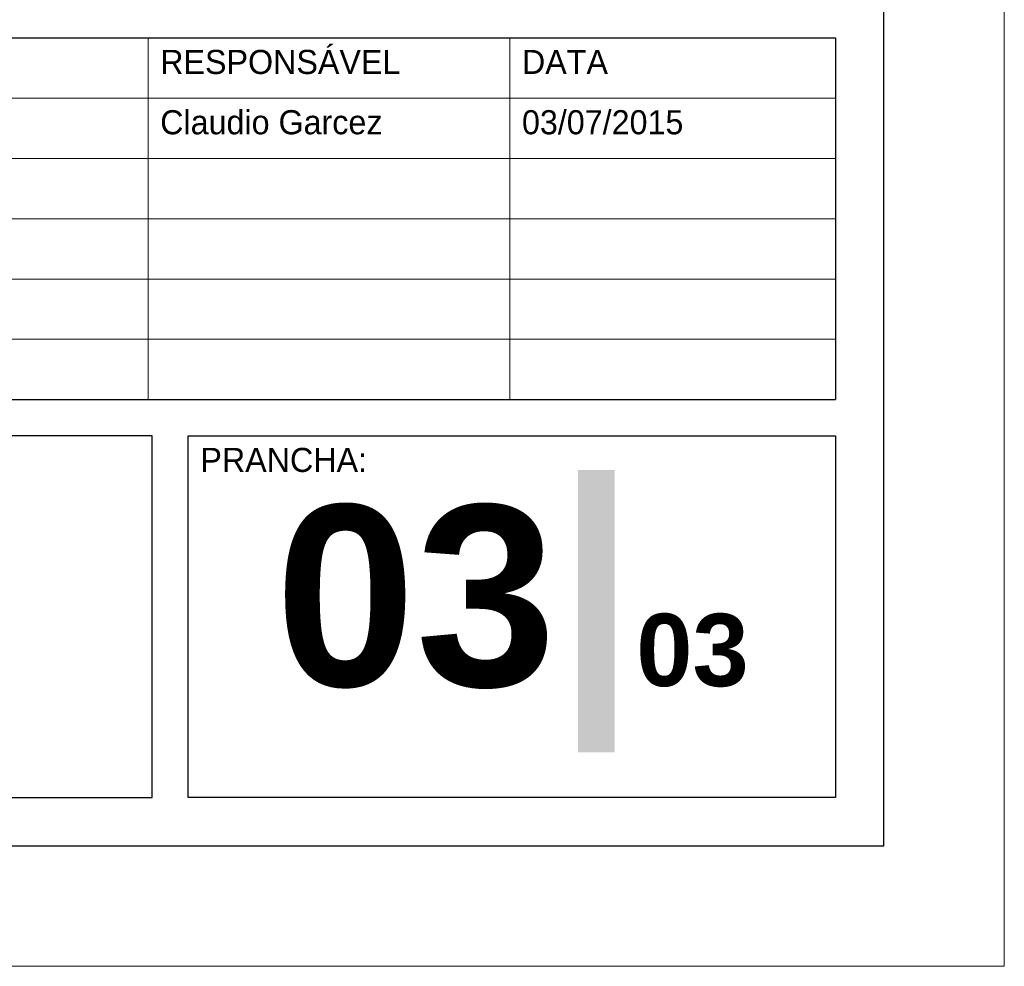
# Model space of a CAD drawing. Header units: millimetres. Extents: x -125 to 300, y 6 to 90.
# Tile 117 of 132: x 292 to 300, y 6 to 14. Entities that reach past the tile are written whole.
import ezdxf

# ---------------------------------------------------------------- set-up
doc = ezdxf.new("R2010")
doc.units = ezdxf.units.MM
doc.layers.get('0').update_dxf_attribs({"lineweight": 0})
doc.layers.add('Aux', color=7, linetype='Continuous', lineweight=5)
doc.layers.add('TEXTO', color=7, linetype='Continuous', lineweight=18)
doc.layers.add('MARGINT', color=7, linetype='Continuous')
doc.layers.add('Plano4', color=220, linetype='Continuous')

msp = doc.modelspace()

# ---------------------------------------------------------------- linework, layer by layer
at = {"color": 0}
for p, q in [((293.23438, 10.55596), (293.23438, 13.55932)), ((293.23438, 10.55596), (293.23438, 13.55932)), ((296.23795, 10.55596), (296.23795, 13.55932)), ((296.23795, 10.55596), (296.23795, 13.55932)), ((282.22128, 13.05872), (298.94116, 13.05872)), ((282.22128, 13.05872), (298.94116, 13.05872)), ((282.22128, 12.55813), (298.94116, 12.55813)), ((282.22128, 12.55813), (298.94116, 12.55813)), ((282.22128, 12.05753), (298.94116, 12.05753)), ((282.22128, 12.05753), (298.94116, 12.05753)), ((282.22128, 11.55694), (298.94116, 11.55694)), ((282.22128, 11.55694), (298.94116, 11.55694)), ((282.22128, 11.05634), (298.94116, 11.05634)), ((282.22128, 11.05634), (298.94116, 11.05634))]:
    msp.add_line(p, q, dxfattribs=at)
at = {"layer": 'Aux'}
msp.add_lwpolyline([(181.44284, 5.85156), (300.34283, 5.85156), (300.34283, 89.95156), (181.44284, 89.95156)], close=True, dxfattribs=at)
at = {"layer": 'MARGINT'}
msp.add_lwpolyline([(184.44283, 6.85151), (299.34164, 6.85156), (299.34164, 88.95156), (184.44283, 88.95151)], close=True, dxfattribs=at)
at = {"layer": 'Plano4', "color": 0}
for p, q in [((282.22128, 13.55932), (298.94116, 13.55932)), ((282.22128, 13.55932), (298.94116, 13.55932)), ((298.94116, 13.55932), (298.94116, 10.55596)), ((298.94116, 13.55932), (298.94116, 10.55596)), ((282.22128, 10.55596), (298.94116, 10.55596)), ((282.22128, 10.55596), (298.94116, 10.55596))]:
    msp.add_line(p, q, dxfattribs=at)
for points in [[(293.26775, 10.2556), (282.22128, 10.2556), (282.22128, 7.25203), (293.26775, 7.25203)], [(293.26775, 10.2556), (282.22128, 10.2556), (282.22128, 7.25203), (293.26775, 7.25203)], [(293.56811, 10.2556), (298.94116, 10.2556), (298.94116, 7.25203), (293.56811, 7.25203)], [(293.56811, 10.2556), (298.94116, 10.2556), (298.94116, 7.25203), (293.56811, 7.25203)]]:
    msp.add_lwpolyline(points, close=True, dxfattribs=at)

# ---------------------------------------------------------------- texts
at = {"layer": 'TEXTO', "color": 0}
for s, insert, char_height, width, attachment_point in [('RESPONSÁVEL', (293.33462, 13.45919), 0.2002381, 9.1814042, 1), ('RESPONSÁVEL', (293.33462, 13.45919), 0.2002381, 9.1814042, 1), ('DATA', (296.33819, 13.45919), 0.200238, 9.1814042, 1), ('DATA', (296.33819, 13.45919), 0.200238, 9.1814042, 1), ('Claudio Garcez', (293.33462, 12.95859), 0.2002381, 9.1814042, 1), ('Claudio Garcez', (293.33462, 12.95859), 0.2002381, 9.1814042, 1), ('03/07/2015', (296.33819, 12.95859), 0.200238, 9.1814042, 1), ('PRANCHA:', (293.66835, 10.15537), 0.200238, 9.1814042, 1), ('PRANCHA:', (293.66835, 10.15537), 0.200238, 9.1814042, 1), ('{\\fArial|b1|i0|c0|p34;\\H8.3234x;03\\H1.1333x;|\\H0.35293x;03}', (296.25464, 8.75382), 0.1804288, 5.3730555, 5)]:
    msp.add_mtext(s, dxfattribs=dict(at, insert=insert, char_height=char_height, width=width, attachment_point=attachment_point))

doc.saveas('drawing.dxf')
